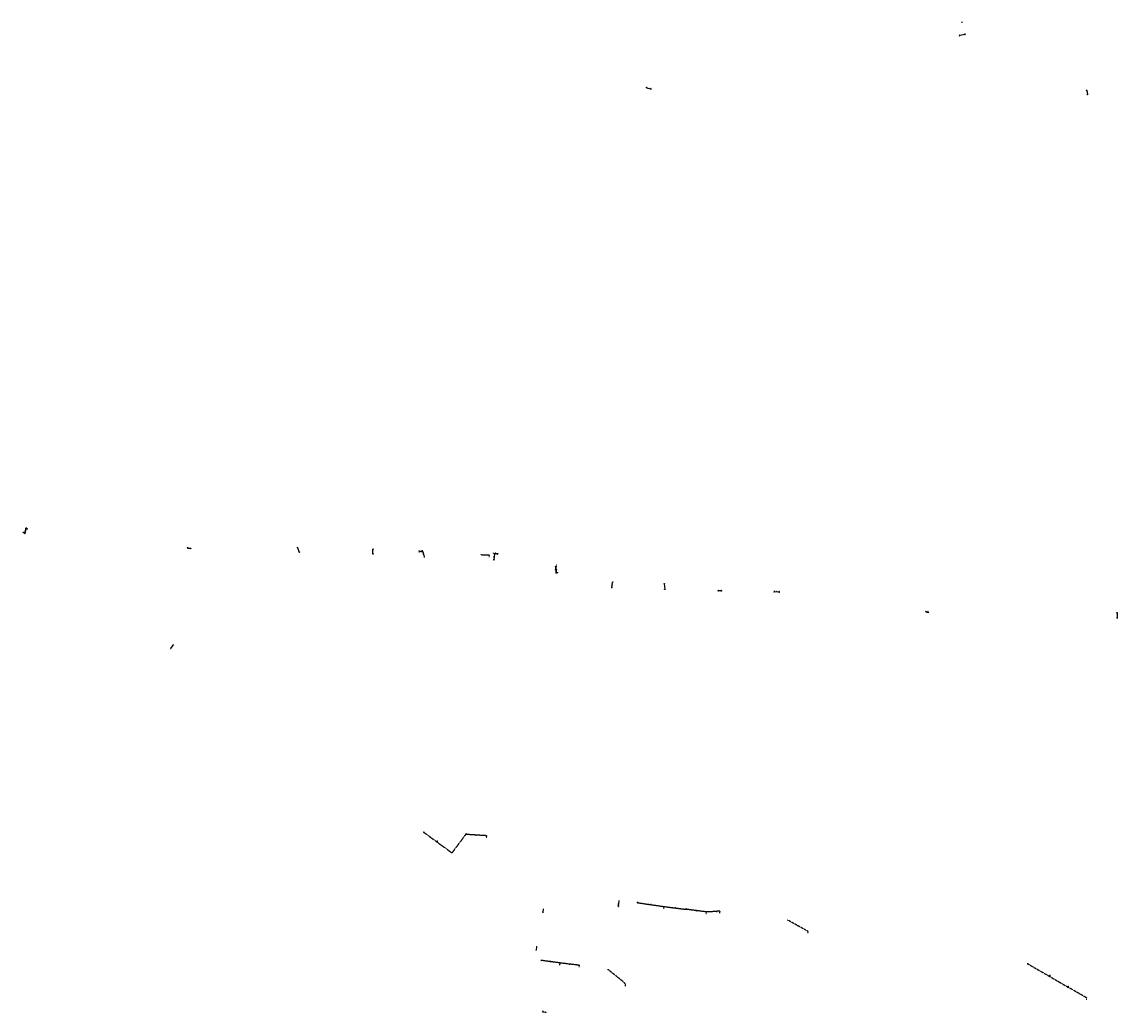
# Model space of a CAD drawing. Extents: x 188323 to 208361, y 565368 to 574910.
# Tile 3 of 256: x 192867 to 196935, y 566181 to 569858. Entities that reach past the tile are written whole.
import ezdxf

# ---------------------------------------------------------------- set-up
doc = ezdxf.new("R2010")
doc.units = 0
doc.linetypes.add('DASHDOT', pattern=[1, 0.5, -0.25, 0, -0.25])
doc.linetypes.add('DASHED', pattern=[0.75, 0.5, -0.25])
doc.layers.get('0').update_dxf_attribs({"linetype": 'CONTINUOUS'})
for name, color, linetype in [('RIO-AFM', 7, 'CONTINUOUS'), ('RIO-BOK', 7, 'CONTINUOUS'), ('RIO-DET', 7, 'CONTINUOUS'), ('RIO-KNP', 7, 'CONTINUOUS'), ('RIO-KNR', 7, 'CONTINUOUS'), ('RIO-LAG', 7, 'CONTINUOUS'), ('RIO-LAG_2B', 7, 'DASHED'), ('RIO-LEN', 7, 'CONTINUOUS'), ('RIO-MVD', 1, 'CONTINUOUS'), ('RIO-VRB', 6, 'DASHDOT'), ('RIO-VRH', 7, 'CONTINUOUS')]:
    doc.layers.add(name, color=color, linetype=linetype)
doc.styles.add('RIO-TXT', font='isocp.shx')

# ---------------------------------------------------------------- blocks, each defined once
blk = doc.blocks.new('L_VHR')
blk.add_lwpolyline([(-0.5, 0), (0.5, 0), (-0.5, 0.15), (-0.5, -0.15), (0.5, 0)])
blk = doc.blocks.new('L_VKT')
blk.add_line((0.3, 0.95), (-0.3, -0.05))
blk.add_lwpolyline([(0.3, 0.15), (0.3, 0.75), (-0.3, 0.75), (-0.3, 0.15)], close=True)
blk = doc.blocks.new('K_PUN')
blk.add_lwpolyline([(0.5, 0.5), (-0.5, 0.5), (-0.5, -0.5), (0.5, -0.5)], close=True)
blk.add_solid([(-0.5, -0.5), (0.5, 0.5), (0.5, -0.5)])
at = {"style": 'RIO-TXT', "flags": 1}
blk.add_attdef('KNOOPNAAM', (2, 2), '', height=1, dxfattribs=at)
blk = doc.blocks.new('K_IPD')
blk.add_lwpolyline([(-0.496027, 0.307994), (0.503973, 0.307994), (0.003973, -0.558031)], close=True)
blk.add_solid([(-0.496027, 0.307994), (0.503973, 0.307994), (0.003973, -0.558031)])
at = {"style": 'RIO-TXT', "flags": 1}
blk.add_attdef('KNOOPNAAM', (2, 2), '', height=1, dxfattribs=at)
blk = doc.blocks.new('K_UTB')
blk.add_lwpolyline([(0.5, 0.15), (0.5, -0.3), (-0.5, -0.3), (-0.5, 0.15), (-0.45, 0.15), (-0.45, -0.25), (0, -0.25), (0.45, -0.25), (0.45, 0.15)], close=True)
blk.add_lwpolyline([(0.85, 0.6), (0.55, 0.65), (0.614828, 0.459583), (0.850842, 0.598937)])
blk.add_arc((0.85, -0.25), 0.85, 90, 180)
at = {"style": 'RIO-TXT', "flags": 1}
blk.add_attdef('KNOOPNAAM', (2, 2), '', height=1, dxfattribs=at)
blk = doc.blocks.new('K_FIC')
blk.add_circle((0, 0), 0.0625)
at = {"style": 'RIO-TXT', "flags": 1}
blk.add_attdef('KNOOPNAAM', (2, 2), '', height=1, dxfattribs=at)
blk = doc.blocks.new('1379_90______901372____901373_')
at = {"layer": 'RIO-LAG'}
blk.add_line((0, 0), (-9.562, 2.243), dxfattribs=at)
at = {"layer": 'RIO-AFM', "style": 'RIO-TXT'}
blk.add_text('r 110', height=0.9, rotation=346.7805, dxfattribs=at).set_placement((-5.7183, 1.8561))
at = {"layer": 'RIO-BOK', "style": 'RIO-TXT'}
for p in [(-8.5184, 0.5606), (-4.3113, -0.4249)]:
    blk.add_text('-2.20', height=0.9, rotation=346.7805, dxfattribs=at).set_placement(p)
at = {"layer": 'RIO-LEN', "style": 'RIO-TXT'}
blk.add_text('8m', height=0.9, rotation=346.7805, dxfattribs=at).set_placement((-7.2956, 2.2256))
blk = doc.blocks.new('1380_90______901390____901391_')
at = {"layer": 'RIO-LAG'}
blk.add_line((0, 0), (9.685, -1.628), dxfattribs=at)
at = {"layer": 'RIO-AFM', "style": 'RIO-TXT'}
blk.add_text('r 250', height=0.9, rotation=350.4267, dxfattribs=at).set_placement((3.86, -0.1416))
at = {"layer": 'RIO-BOK', "style": 'RIO-TXT'}
for p in [(1.1484, -1.6126), (5.4087, -2.3284)]:
    blk.add_text('-2.77', height=0.9, rotation=350.4267, dxfattribs=at).set_placement(p)
at = {"layer": 'RIO-LEN', "style": 'RIO-TXT'}
blk.add_text('8m', height=0.9, rotation=350.4267, dxfattribs=at).set_placement((2.2624, 0.1269))

msp = doc.modelspace()

# ---------------------------------------------------------------- linework, layer by layer
at = {"layer": 'RIO-LAG'}
for p, q in [((196366.784, 569812.032), (196346.48, 569808.512)), ((195185.072, 569614.208), (195200.896, 569610.176)), ((196818.384, 569603.648), (196820.832, 569589.824)), ((192877.616, 567960.96), (192882.464, 567979.584)), ((192882.464, 567979.584), (192877.616, 567960.96)), ((193482.816, 567906.176), (193493.568, 567905.28)), ((193889.728, 567906.752), (193896.512, 567890.752)), ((194169.504, 567885.504), (194170, 567901.504)), ((194340.304, 567894.528), (194352, 567894.528)), ((194354.4, 567892.992), (194359.504, 567873.984)), ((194620.768, 567884.032), (194618.48, 567864.128)), ((194632.256, 567884.544), (194624.128, 567886.464)), ((194846.96, 567836.864), (194848.08, 567814.528)), ((194850.576, 567814.656), (194849.456, 567836.992)), ((195056.176, 567759.616), (195058.24, 567778.24)), ((195250.72, 567773.184), (195252.656, 567753.28)), ((195450, 567748.928), (195463.008, 567748.288)), ((195658.496, 567744.896), (195676.992, 567743.872)), ((196220.8, 567671.104), (196229.104, 567669.696)), ((196931.008, 567665.28), (196931.392, 567646.912)), ((193427.712, 567545.6), (193419.168, 567533.632)), ((195082, 566594.688), (195079.856, 566577.92)), ((194801.264, 566564.736), (194799.712, 566554.816)), ((194776.496, 566425.216), (194776.064, 566415.04)), ((194799.408, 566185.088), (194810.256, 566183.68))]:
    msp.add_line(p, q, dxfattribs=at)
at = {"layer": 'RIO-LAG_2B'}
for p, q in [((194359.056, 566850.944), (194406.368, 566816.128)), ((194514.016, 566843.456), (194462.944, 566775.04)), ((194590.72, 566838.656), (194514.016, 566843.456)), ((194406.368, 566816.128), (194462.944, 566775.04)), ((195151.008, 566590.272), (195250.384, 566575.808)), ((195250.384, 566575.808), (195333.024, 566565.44)), ((195405.792, 566556.16), (195333.024, 566565.44)), ((195783.776, 566483.84), (195708.656, 566525.824)), ((194863.68, 566366.528), (194793.408, 566376.128)), ((194934.848, 566357.952), (194863.68, 566366.528)), ((196600.336, 566362.944), (196679.552, 566317.312)), ((196679.552, 566317.312), (196747.76, 566277.504)), ((196817.44, 566237.376), (196747.76, 566277.504))]:
    msp.add_line(p, q, dxfattribs=at)
for points in [[(194601.344, 567879.36), (194571.216, 567880.448), (194571.168, 567882.56)], [(195456.128, 566559.232), (195434.944, 566556.992), (195405.792, 566556.16)], [(195106.048, 566288), (195102.384, 566293.888), (195046.528, 566338.816), (195040.896, 566342.144)]]:
    msp.add_lwpolyline(points, dxfattribs=at)
at = {"layer": 'RIO-VRB'}
for p, q in [((196346.48, 569808.48), (196347.0135, 569806.1516)), ((196366.78, 569812.06), (196367.8314, 569815.6497)), ((195185.07, 569614.21), (195185.0697, 569616.985)), ((195200.89, 569610.18), (195201.4235, 569607.8516)), ((196818.38, 569603.62), (196818.3797, 569606.395)), ((196820.84, 569589.85), (196821.3735, 569587.5216)), ((192877.62, 567960.96), (192870.971, 567964.0779)), ((192877.61, 567960.98), (192878.1435, 567958.6516)), ((192882.46, 567979.59), (192884.4364, 567982.6458)), ((192882.47, 567979.61), (192889.1182, 567977.89)), ((193482.81, 567906.19), (193483.3435, 567909.9184)), ((193493.57, 567905.28), (193493.0374, 567902.9515)), ((193889.73, 567906.74), (193889.7297, 567909.515)), ((193896.52, 567890.77), (193897.0535, 567888.4416)), ((194169.5, 567885.5), (194170.0335, 567883.1716)), ((194170, 567901.5), (194171.9764, 567904.5558)), ((194340.3, 567894.5), (194341.0071, 567891.1868)), ((194354.4, 567893), (194347.7525, 567891.2779)), ((194352, 567894.5), (194354.0371, 567898.7293)), ((194359.5, 567874), (194360.0335, 567871.6716)), ((194601.34, 567879.39), (194601.8735, 567877.0616)), ((194620.77, 567884), (194618.1499, 567887.821)), ((194624.13, 567886.44), (194629.1279, 567886.2586)), ((194632.26, 567884.53), (194632.7935, 567882.2016)), ((194618.48, 567864.14), (194619.0135, 567861.8116)), ((194846.96, 567836.87), (194848.9364, 567839.9258)), ((194849.46, 567836.99), (194851.879, 567844.3386)), ((194848.08, 567814.53), (194848.6135, 567812.2016)), ((194850.58, 567814.65), (194857.5475, 567816.5787)), ((195056.18, 567759.59), (195056.7135, 567757.2616)), ((195058.24, 567778.25), (195060.2164, 567781.3058)), ((195250.72, 567773.2), (195250.7197, 567775.975)), ((195252.65, 567753.31), (195253.1835, 567750.9816)), ((195450, 567748.9), (195450.7071, 567745.5868)), ((195463, 567748.3), (195463.7071, 567744.9868)), ((195658.5, 567744.9), (195659.2071, 567741.5868)), ((195677, 567743.9), (195677.7071, 567740.5868)), ((196220.8, 567671.1), (196223.6895, 567670.7482)), ((196229.1, 567669.7), (196229.8071, 567666.3868)), ((196931, 567665.3), (196930.9997, 567668.075)), ((196931.4, 567646.9), (196931.9335, 567644.5716)), ((193427.71, 567545.63), (193429.6864, 567548.6858)), ((193419.16, 567533.65), (193419.6935, 567531.3216)), ((194359.05, 566850.94), (194359.0497, 566853.715)), ((194406.36, 566816.15), (194409.6218, 566820.738)), ((194514.02, 566843.43), (194516.6391, 566847.2519)), ((194590.72, 566838.68), (194591.4271, 566835.3668)), ((195079.86, 566577.92), (195080.3935, 566575.5916)), ((195082, 566594.66), (195083.9764, 566597.7158)), ((195151, 566590.29), (195152.5372, 566593.6532)), ((195250.39, 566575.81), (195249.6842, 566572.4966)), ((194799.71, 566554.82), (194800.2435, 566552.4916)), ((194801.27, 566564.73), (194803.2464, 566567.7858)), ((195333.03, 566565.42), (195333.7371, 566570.1332)), ((195405.8, 566556.18), (195406.5071, 566552.8668)), ((195456.12, 566559.2), (195456.8271, 566555.8868)), ((195783.77, 566483.81), (195784.3035, 566481.4816)), ((194776.06, 566415.02), (194776.5935, 566412.6916)), ((194776.49, 566425.24), (194778.4664, 566428.2958)), ((194863.68, 566366.52), (194862.9742, 566363.2066)), ((194934.85, 566357.93), (194935.3835, 566355.6016)), ((196600.33, 566362.94), (196600.3297, 566365.715)), ((195106.05, 566288.02), (195106.5835, 566285.6916)), ((196679.55, 566317.32), (196682.8118, 566321.908)), ((196747.76, 566277.51), (196751.0218, 566282.098)), ((196817.44, 566237.39), (196817.9735, 566235.0616)), ((194799.41, 566185.07), (194800.9472, 566188.4332)), ((194810.26, 566183.66), (194810.7935, 566181.3316))]:
    msp.add_line(p, q, dxfattribs=at)

# ---------------------------------------------------------------- block references
at = {"layer": 'RIO-AFM', "xscale": 0.9, "yscale": 0.9, "zscale": 0.9}
for p, rotation in [((194618.9681, 567872.7863), 443.414), ((194847.958, 567827.0739), 272.8789), ((194850.458, 567827.1939), 272.8789), ((195080.2583, 566585.0145), 442.7066)]:
    msp.add_blockref('L_VKT', p, dxfattribs=dict(at, rotation=rotation))
at = {"layer": 'RIO-DET'}
for name, p in [('1379_90______901372____901373_', (194634.752, 567882.048)), ('1380_90______901390____901391_', (196223.296, 567668.608))]:
    msp.add_blockref(name, p, dxfattribs=at)
at = {"layer": 'RIO-KNP', "xscale": 1.25, "yscale": 1.25, "zscale": 1.25}
for name, p in [('K_UTB', (196346.48, 569808.512)), ('K_UTB', (196366.784, 569812.032)), ('K_UTB', (195185.072, 569614.208)), ('K_UTB', (195200.896, 569610.176)), ('K_UTB', (196818.384, 569603.648)), ('K_UTB', (196820.832, 569589.824)), ('K_UTB', (192877.616, 567960.96)), ('K_UTB', (192877.616, 567960.96)), ('K_UTB', (192882.464, 567979.584)), ('K_UTB', (192882.464, 567979.584)), ('K_UTB', (193482.816, 567906.176)), ('K_UTB', (193493.568, 567905.28)), ('K_UTB', (193889.728, 567906.752)), ('K_UTB', (193896.512, 567890.752)), ('K_UTB', (194169.504, 567885.504)), ('K_UTB', (194170, 567901.504)), ('K_UTB', (194340.304, 567894.528)), ('K_UTB', (194352, 567894.528)), ('K_UTB', (194354.4, 567892.992)), ('K_UTB', (194359.504, 567873.984)), ('K_FIC', (194571.168, 567882.56)), ('K_IPD', (194601.344, 567879.36)), ('K_UTB', (194620.768, 567884.032)), ('K_UTB', (194624.128, 567886.464)), ('K_UTB', (194632.256, 567884.544)), ('K_UTB', (194618.48, 567864.128)), ('K_UTB', (194846.96, 567836.864)), ('K_UTB', (194849.456, 567836.992)), ('K_UTB', (194848.08, 567814.528)), ('K_UTB', (194850.576, 567814.656)), ('K_UTB', (195056.176, 567759.616)), ('K_UTB', (195058.24, 567778.24)), ('K_UTB', (195250.72, 567773.184)), ('K_UTB', (195252.656, 567753.28)), ('K_UTB', (195450, 567748.928)), ('K_UTB', (195463.008, 567748.288)), ('K_UTB', (195658.496, 567744.896)), ('K_UTB', (195676.992, 567743.872)), ('K_UTB', (196220.8, 567671.104)), ('K_UTB', (196229.104, 567669.696)), ('K_UTB', (196931.008, 567665.28)), ('K_UTB', (196931.392, 567646.912)), ('K_UTB', (193419.168, 567533.632)), ('K_UTB', (193427.712, 567545.6)), ('K_IPD', (194359.056, 566850.944)), ('K_IPD', (194406.368, 566816.128)), ('K_IPD', (194514.016, 566843.456)), ('K_IPD', (194590.72, 566838.656)), ('K_FIC', (194462.944, 566775.04)), ('K_UTB', (195079.856, 566577.92)), ('K_UTB', (195082, 566594.688)), ('K_IPD', (195151.008, 566590.272)), ('K_IPD', (195250.384, 566575.808)), ('K_UTB', (194799.712, 566554.816)), ('K_UTB', (194801.264, 566564.736)), ('K_IPD', (195333.024, 566565.44)), ('K_IPD', (195405.792, 566556.16)), ('K_IPD', (195456.128, 566559.232)), ('K_FIC', (195708.656, 566525.824)), ('K_IPD', (195783.776, 566483.84)), ('K_UTB', (194776.064, 566415.04)), ('K_UTB', (194776.496, 566425.216)), ('K_FIC', (194793.408, 566376.128)), ('K_IPD', (194863.68, 566366.528)), ('K_IPD', (194934.848, 566357.952)), ('K_IPD', (196600.336, 566362.944)), ('K_IPD', (195106.048, 566288)), ('K_IPD', (196679.552, 566317.312)), ('K_PUN', (196747.76, 566277.504)), ('K_IPD', (196817.44, 566237.376)), ('K_UTB', (194799.408, 566185.088)), ('K_UTB', (194810.256, 566183.68))]:
    msp.add_blockref(name, p, dxfattribs=at)
at = {"layer": 'RIO-VRH', "xscale": 2, "yscale": 2, "zscale": 2}
for p, rotation in [((193893.125, 567898.755), 473.0406), ((194356.95, 567883.5), 465.0328), ((194619.625, 567874.07), 443.414), ((194847.52, 567825.7), 272.8789), ((194850.02, 567825.82), 272.8789), ((195057.21, 567768.92), 263.6918), ((195667.75, 567744.4), 536.9063), ((194382.705, 566833.545), 323.6743), ((194552.37, 566841.055), 176.4566), ((194434.65, 566795.605), 324.0154), ((194488.48, 566809.245), 413.2308), ((195200.695, 566583.05), 351.7118), ((195291.71, 566570.615), 352.8347), ((195369.415, 566560.8), 172.7643), ((195445.535, 566558.1), 185.9323), ((195746.215, 566504.815), 150.7841), ((194828.545, 566371.335), 172.1974), ((194899.265, 566362.225), 173.1186), ((196639.94, 566340.13), 330.0669), ((195104.215, 566290.955), 122.02), ((196713.655, 566297.415), 329.7336), ((196782.6, 566257.45), 150.0708)]:
    msp.add_blockref('L_VHR', p, dxfattribs=dict(at, rotation=rotation))

# ---------------------------------------------------------------- texts
at = {"layer": 'RIO-AFM', "style": 'RIO-TXT'}
for s, rotation, p in [('r 500', 370.0005, (196355.7441, 569810.6276)), ('r 500', 345.7098, (195192.3193, 569612.8841)), ('r 600', 280.1371, (196819.9636, 569597.6212)), ('r 500', 75.3853, (192879.3468, 567969.6271)), ('r 500', 435.4153, (192879.3517, 567969.6279)), ('r 250', 355.1664, (193487.4248, 567906.3044)), ('r 600', 293.0406, (193893.2726, 567899.6985)), ('r 125', 88.2012, (194169.2249, 567892.7057)), ('r 400', 285.0328, (194357.2283, 567884.4139)), ('r 200', 358.0037, (194585.4878, 567880.452)), ('1200/1000', 443.414, (194619.0604, 567873.591)), ('2500/1500', 272.8789, (194847.9991, 567826.265)), ('2500/1500', 272.8789, (194850.4991, 567826.385)), ('r 500', 83.6918, (195056.6241, 567768.1697)), ('r 400', 275.5508, (195252.1102, 567764.1105)), ('r 250', 357.3577, (195455.7134, 567749.1405)), ('r 250', 356.9063, (195666.9682, 567744.9484)), ('r 400', 271.2543, (196931.6876, 567656.9212)), ('r 600', 414.4795, (193422.5539, 567539.2733)), ('r 160', 323.6743, (194382.3589, 566834.4426)), ('r 160', 356.4566, (194551.5932, 566841.6279)), ('r 160', 324.0154, (194434.3008, 566796.5033)), ('r 160', 413.2308, (194487.5732, 566808.911)), ('3500/1250', 442.7066, (195080.3606, 566585.818)), ('r 160', 351.7118, (195200.2369, 566583.6538)), ('r 315', 441.0459, (194799.8675, 566559.0528)), ('r 160', 352.8347, (195290.9714, 566571.2379)), ('r 160', 352.7643, (195368.6769, 566561.4206)), ('r 160', 365.9323, (195444.6768, 566558.5198)), ('r 160', 330.7841, (195745.7649, 566505.6703)), ('r 315', 447.5819, (194775.7387, 566419.3416)), ('r 160', 352.1974, (194827.8127, 566371.9622)), ('r 160', 353.1186, (194898.5229, 566362.8406)), ('r 160', 330.0669, (196639.5013, 566340.9924)), ('r 160', 302.02, (195104.2106, 566291.9083)), ('r 160', 329.7336, (196713.2194, 566298.2765)), ('r 160', 330.0707, (196782.1595, 566258.3094)), ('r 250', 352.5964, (194804.0962, 566184.9682))]:
    msp.add_text(s, height=0.9, rotation=rotation, dxfattribs=at).set_placement(p)
msp.add_text('r 250', height=0.9, dxfattribs=at).set_placement((194345.3401, 567895))
at = {"layer": 'RIO-BOK', "style": 'RIO-TXT'}
for s, rotation, p in [('-2.00', 75.3853, (192879.3178, 567961.9815)), ('-2.00', 435.4153, (192879.3266, 567961.9634)), ('-2.00', 75.3853, (192882.7806, 567975.2687)), ('-2.00', 435.4153, (192882.7838, 567975.2924)), ('-1.79', 355.1664, (193484.0878, 567904.6778)), ('-1.79', 355.1664, (193489.3672, 567904.2347)), ('-2.34', 293.0406, (193888.9905, 567904.9036)), ('-2.33', 293.0406, (193893.6352, 567893.9985)), ('-3.40', 285.0328, (194353.4118, 567891.2845)), ('-3.36', 285.0328, (194357.0945, 567877.5994)), ('-3.38', 443.414, (194621.6811, 567879.7678)), ('-3.33', 443.414, (194620.0303, 567865.3712)), ('-4.06', 272.8789, (194845.6328, 567835.401)), ('-4.06', 272.8789, (194848.1328, 567835.521)), ('-4.15', 272.8789, (194846.4881, 567818.5547)), ('-4.15', 272.8789, (194848.9881, 567818.6747)), ('-3.14', 83.6918, (195057.7251, 567760.8277)), ('-3.07', 83.6918, (195059.1816, 567774.0206)), ('-2.74', 357.3577, (195451.3347, 567747.4378)), ('-2.74', 357.3577, (195458.8399, 567747.0962)), ('-2.85', 356.9063, (195659.8231, 567743.4273)), ('-2.73', 356.9063, (195672.8316, 567742.7324)), ('-2.00', 271.2543, (196929.6317, 567663.8693)), ('-2.00', 271.2543, (196929.9203, 567650.9685)), ('-2.17', 323.6743, (194359.3495, 566848.983)), ('-2.41', 323.6743, (194402.2481, 566817.4789)), ('-2.91', 413.2308, (194512.6467, 566839.3388)), ('-2.91', 356.4566, (194515.3315, 566841.947)), ('-2.81', 356.4566, (194586.5439, 566837.5821)), ('-2.41', 324.0154, (194406.6712, 566814.1949)), ('-2.51', 324.0154, (194458.8247, 566776.37)), ('-2.40', 413.2308, (194464.8992, 566775.3447)), ('-2.58', 351.7118, (195152.1843, 566588.7036)), ('-2.75', 351.7118, (195246.1402, 566575.0761)), ('-2.75', 352.8347, (195251.6052, 566574.2471)), ('-2.81', 352.8347, (195328.7937, 566564.5922)), ('-2.81', 352.7643, (195334.2433, 566563.8556)), ('-2.73', 352.7643, (195401.5622, 566555.3511)), ('-2.73', 361.6111, (195407.2395, 566554.8208)), ('-2.65', 365.9323, (195452.1862, 566557.3946)), ('-2.61', 330.7841, (195709.1995, 566523.9152)), ('-2.52', 330.7841, (195779.534, 566484.6346)), ('-2.17', 352.1974, (194794.6077, 566374.5737)), ('-1.95', 352.1974, (194859.4335, 566365.7316)), ('-1.95', 353.1186, (194864.9029, 566364.9631)), ('-1.70', 353.1186, (194930.617, 566357.0739)), ('-2.62', 329.3999, (195041.3933, 566340.2027)), ('-2.53', 330.0669, (196600.8456, 566361.0286)), ('-2.36', 302.02, (195102.6908, 566290.7554)), ('-2.66', 330.0669, (196675.326, 566318.2008)), ('-2.66', 329.7336, (196680.0545, 566315.4056)), ('-2.73', 329.7336, (196743.5374, 566278.4084)), ('-2.73', 330.0707, (196748.2757, 566275.5986)), ('-2.57', 330.0707, (196813.2124, 566238.2645))]:
    msp.add_text(s, height=0.9, rotation=rotation, dxfattribs=at).set_placement(p)
for p in [(194341.6998, 567893.1), (194347.8998, 567893.1)]:
    msp.add_text('-2.75', height=0.9, dxfattribs=at).set_placement(p)
at = {"layer": 'RIO-KNR', "style": 'RIO-TXT'}
for s, p in [('900134', (196343.1885, 569805.4016)), ('900133', (196364.0064, 569814.8997)), ('900129', (195181.2447, 569616.235)), ('900130', (195197.5985, 569607.1016)), ('900132', (196814.5547, 569605.645)), ('900131', (196817.5485, 569586.7716)), ('901379', (192867.146, 567963.3279)), ('640013', (192874.3185, 567957.9016)), ('640014', (192880.6114, 567981.8958)), ('901378', (192885.2932, 567977.14)), ('901380', (193479.5185, 567909.1684)), ('901381', (193489.2124, 567902.2015)), ('900089', (193885.9047, 567908.765)), ('900090', (193893.2285, 567887.6916)), ('901382', (194166.2085, 567882.4216)), ('901383', (194168.1514, 567903.8058)), ('901384', (194337.1821, 567890.4368)), ('901386', (194343.9275, 567890.5279)), ('901385', (194350.2121, 567897.9793)), ('64082', (194598.686, 567876.3116)), ('900111', (194614.3249, 567887.071)), ('901373', (194625.3029, 567885.5086)), ('901372', (194628.9685, 567881.4516)), ('901387', (194356.2085, 567870.9216)), ('900112', (194615.1885, 567861.0616)), ('900109', (194845.1114, 567839.1758)), ('901375', (194848.054, 567843.5886)), ('900110', (194844.7885, 567811.4516)), ('901374', (194853.7225, 567815.8287)), ('901376', (195052.8885, 567756.5116)), ('901377', (195056.3914, 567780.5558)), ('900107', (195246.8947, 567775.225)), ('900108', (195249.3585, 567750.2316)), ('901398', (195446.8821, 567744.8368)), ('901399', (195459.8821, 567744.2368)), ('901388', (195655.3821, 567740.8368)), ('901389', (195673.8821, 567739.8368)), ('901390', (196219.8645, 567669.9982)), ('901391', (196225.9821, 567665.6368)), ('901392', (196927.1747, 567667.325)), ('901393', (196928.1085, 567643.8216)), ('900087', (193425.8614, 567547.9358)), ('900088', (193415.8685, 567530.5716)), ('64084', (194355.8622, 566852.965)), ('64083', (194406.4343, 566819.988)), ('64081', (194513.4516, 566846.5019)), ('64080', (194588.2396, 566834.6168)), ('900098', (195076.5685, 566574.8416)), ('900097', (195080.1514, 566596.9658)), ('64079', (195149.3497, 566592.9032)), ('64078', (195246.4967, 566571.7466)), ('901562', (194796.4185, 566551.7416)), ('901561', (194799.4214, 566567.0358)), ('64015', (195330.5496, 566569.3832)), ('64077', (195403.3196, 566552.1168)), ('64076', (195453.6396, 566555.1368)), ('64072', (195781.116, 566480.7316)), ('901560', (194772.7685, 566411.9416)), ('901559', (194774.6414, 566427.5458)), ('64075', (194859.7867, 566362.4566)), ('64074', (194932.196, 566354.8516)), ('61134', (196597.1422, 566364.965)), ('61135', (196679.6243, 566321.158)), ('64073', (195103.396, 566284.9416)), ('61133', (196747.8343, 566281.348)), ('61136', (196814.786, 566234.3116)), ('900095', (194797.1222, 566187.6832)), ('900096', (194806.9685, 566180.5816))]:
    msp.add_text(s, height=1.5, dxfattribs=at).set_placement(p)
at = {"layer": 'RIO-LEN', "style": 'RIO-TXT'}
for s, rotation, p in [('21m', 370.0005, (196353.6171, 569810.2511)), ('16m', 345.7098, (195190.2258, 569613.416)), ('14m', 280.1371, (196819.5824, 569599.7473)), ('19m', 75.3853, (192878.8021, 567967.5369)), ('19m', 435.4153, (192878.8094, 567967.5371)), ('11m', 355.1664, (193485.2724, 567906.4851)), ('17m', 293.0406, (193892.4262, 567901.6857)), ('16m', 88.2012, (194169.1575, 567890.5467)), ('20m', 285.0328, (194356.667, 567886.4997)), ('32m', 358.0037, (194583.3291, 567880.5259)), ('20m', 443.414, (194618.6606, 567870.1038)), ('22m', 272.8789, (194847.8211, 567829.7704)), ('22m', 272.8789, (194850.3211, 567829.8904)), ('19m', 83.6918, (195056.3871, 567766.0227)), ('20m', 275.5508, (195251.9002, 567766.2603)), ('13m', 357.3577, (195453.5557, 567749.2387)), ('19m', 356.9063, (195664.8113, 567745.0636)), ('18m', 271.2543, (196931.6393, 567659.0807)), ('15m', 414.4795, (193421.3003, 567537.5144)), ('59m', 323.6743, (194380.618, 566835.7211)), ('77m', 356.4566, (194549.4373, 566841.7601)), ('70m', 324.0154, (194432.5523, 566797.7714)), ('85m', 413.2308, (194486.2815, 566807.1798)), ('17m', 442.7066, (195079.9177, 566582.3361)), ('100m', 351.7118, (195197.5649, 566584.0414)), ('83m', 352.8347, (195288.8281, 566571.506)), ('10m', 441.0459, (194799.5329, 566556.9188)), ('73m', 352.7643, (195366.5339, 566561.6914)), ('50m', 365.9323, (195442.5285, 566558.2951)), ('86m', 330.7841, (195743.8791, 566506.7235)), ('10m', 447.5819, (194775.6492, 566417.1834)), ('71m', 352.1974, (194825.6726, 566372.2541)), ('72m', 353.1186, (194896.3783, 566363.098)), ('91m', 330.0669, (196637.6288, 566342.0692)), ('85m', 302.02, (195103.0644, 566293.7391)), ('79m', 329.7336, (196711.3532, 566299.3641)), ('80m', 330.0707, (196780.2869, 566259.386)), ('11m', 352.5964, (194801.9541, 566185.2452))]:
    msp.add_text(s, height=0.9, rotation=rotation, dxfattribs=at).set_placement(p)
msp.add_text('12m', height=0.9, dxfattribs=at).set_placement((194343.1801, 567895))
at = {"layer": 'RIO-MVD', "style": 'RIO-TXT'}
for s, p in [('%%U-0.89', (196353.801, 569857.5616)), ('%%U-1.19', (194599.961, 567874.9116)), ('%%U-0.86', (194357.1372, 566851.565)), ('%%U-1.20', (194407.7093, 566818.588)), ('%%U-1.40', (194514.7266, 566845.1019)), ('%%U-1.67', (194589.5146, 566833.2168)), ('%%U-1.37', (195150.6247, 566591.5032)), ('%%U-1.69', (195247.7717, 566570.3466)), ('%%U-1.61', (195331.8246, 566567.9832)), ('%%U-1.63', (195404.5946, 566550.7168)), ('%%U-1.50', (195454.9146, 566553.7368)), ('%%U-1.38', (195782.391, 566479.3316)), ('%%U-0.98', (194861.0617, 566361.0566)), ('%%U-0.25', (194933.471, 566353.4516)), ('%%U-1.31', (196598.4172, 566363.565)), ('%%U-1.36', (196680.8993, 566319.758)), ('%%U-0.96', (195104.671, 566283.5416)), ('%%U-1.36', (196749.1093, 566279.948)), ('%%U-1.46', (196816.061, 566232.9116))]:
    msp.add_text(s, height=0.9, dxfattribs=at).set_placement(p)

doc.saveas('drawing.dxf')
